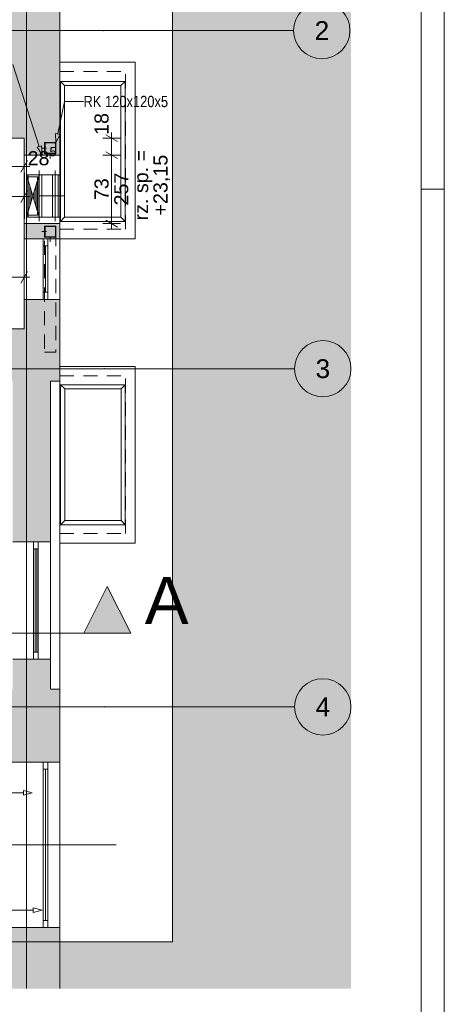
# Paper-space layout 'A-37 RZUT - PIĘTRO 7' of a CAD drawing. Header units: millimetres. Extents: x 0 to 800, y 0 to 500.
# Tile 13 of 14: x 710 to 800, y 123 to 333. Entities that reach past the tile are written whole.
import ezdxf
from ezdxf.xclip import XClip

# ---------------------------------------------------------------- set-up
doc = ezdxf.new("R2010")
doc.units = ezdxf.units.MM
doc.header["$MEASUREMENT"] = 0
doc.header["$XCLIPFRAME"] = 0
for name, pattern in [('ACAD_ISO03W100', [300, 120, -180]), ('DASHDOT', [254, 127, -63.5, 0, -63.5]), ('DASHDOTX2', [1000, 500, -250, 0, -250]), ('DOT2', [3, 0.5, -2.5]), ('Przer. długie kreski', [2.5, 1.5, -1]), ('PRZERYWANA_DU_A', [550, 350, -200])]:
    doc.linetypes.add(name, pattern=pattern)
for name, color, linetype, lineweight in [('0_Nr_pióra__2', 8, 'Continuous', 13), ('A_Arkusz_Nr_pióra__1', 7, 'Continuous', 20), ('A_linie przekroju_Nr_pióra__1', 7, 'Continuous', 20), ('A_wymiary_Nr_pióra__1', 7, 'Continuous', 20), ('A_wymiary_Nr_pióra__2', 8, 'Continuous', 13), ('A_ściany_Nr_pióra__1', 7, 'Continuous', 20), ('Znaczniki okien Archicada_Nr_pióra__3', 252, 'Continuous', 13)]:
    doc.layers.add(name, color=color, linetype=linetype, lineweight=lineweight)
for name, color, linetype, lineweight, true_color in [('A_Arkusz_Nr_pióra__237', 7, 'Continuous', 5, 0x343434), ('A_konstrukcja stalowa_Nr_pióra__10', 7, 'Continuous', 13, 0x4b4b4b), ('A_opis_Nr_pióra__255', 7, 'Continuous', 15, 0x242424), ('A_opis_Nr_pióra__8', 7, 'Continuous', 13, 0x4c4c4c), ('A_osie_Nr_pióra__16', 7, 'Continuous', 5, 0x0f0f0f), ('A_osie_Nr_pióra__76', 7, 'Continuous', 5, 0x2d2d2d), ('A_sanitarne_Nr_pióra__6', 7, 'Continuous', 13, 0xa9a9a9), ('A_ściany_Nr_pióra__10', 7, 'Continuous', 13, 0x4b4b4b), ('A_ściany_Nr_pióra__19', 7, 'Continuous', 5, 0x191919), ('Okna Archicada_Nr_pióra__19', 7, 'Continuous', 5, 0x191919)]:
    doc.layers.add(name, color=color, linetype=linetype, lineweight=lineweight, true_color=true_color)
for name, color, linetype in [('A_konstrukcja stalowa', 7, 'Continuous'), ('A_linie przekroju', 7, 'Continuous'), ('A_podrys', 7, 'Continuous'), ('A_ściany', 7, 'Continuous')]:
    doc.layers.add(name, color=color, linetype=linetype)
doc.styles.add('STYL_AUTOMATYCZNY_1', font='arial.ttf')
doc.styles.add('STYL_AUTOMATYCZNY_2', font='ARIALN.TTF')
doc.styles.add('STYL_AUTOMATYCZNY_5', font='arial.ttf')

# ---------------------------------------------------------------- blocks, each defined once
blk = doc.blocks.new('Rysunek_2_2', base_point=(-3499.63, -631.4))
at = {"linetype": 'Continuous', "lineweight": 0, "true_color": 0x484848}
blk.add_hatch(color=251, dxfattribs=at).paths.add_polyline_path([(780.1, 478.17), (549.97, 478.17), (549.97, 454.37), (742.1, 454.37), (742.1, 136.75), (549.97, 136.75), (549.97, 126.75), (780.1, 126.75)])
at = {"layer": 'A_konstrukcja stalowa', "linetype": 'Continuous', "lineweight": 0, "true_color": 0x252525}
h = blk.add_hatch(color=250, dxfattribs=at)
h.paths.add_polyline_path([(714.85, 304.53), (717.25, 304.53), (717.25, 306.93), (714.85, 306.93)])
h.paths.add_polyline_path([(714.95, 304.63), (714.95, 306.83), (717.15, 306.83), (717.15, 304.63)], flags=0)
h = blk.add_hatch(color=250, dxfattribs=at)
h.paths.add_polyline_path([(714.85, 286.73), (717.25, 286.73), (717.25, 289.13), (714.85, 289.13)])
h.paths.add_polyline_path([(714.95, 286.83), (714.95, 289.03), (717.15, 289.03), (717.15, 286.83)], flags=0)
at = {"layer": 'A_linie przekroju', "linetype": 'Continuous', "lineweight": 0, "true_color": 0x000000}
blk.add_hatch(color=18, dxfattribs=at).paths.add_polyline_path([(733.19, 202.41), (728.19, 212.41), (723.19, 202.41)])
at = {"layer": 'A_ściany', "linetype": 'Continuous', "lineweight": 0, "true_color": 0x000000}
for points in [[(707.1, 436.87), (707.1, 307.81), (718.1, 307.81), (718.1, 446.37)], [(718.1, 307.81), (710.5, 307.81), (710.5, 304.23), (715.5, 304.23), (718.1, 304.23)], [(710.5, 286.43), (718.1, 286.43), (718.1, 289.63), (715.5, 289.63), (710.5, 289.63)], [(710.5, 267.23), (718.1, 256.13), (718.1, 273.51), (710.5, 273.51)], [(710.5, 267.23), (704.56, 267.23), (704.56, 256.13), (718.1, 256.13)], [(708.06, 221.89), (716.1, 221.89), (716.1, 256.13), (708.06, 256.13)], [(708.06, 190.49), (716.1, 190.49), (716.1, 196.87), (708.06, 196.87)], [(657.21, 183.15), (704.14, 183.15), (718.1, 190.49), (657.21, 190.49)], [(704.14, 183.15), (704.14, 177.25), (718.1, 177.25), (718.1, 190.49)], [(707.54, 174.95), (718.1, 174.95), (718.1, 177.25), (707.54, 177.25)], [(707.54, 139.75), (707.54, 126.75), (718.1, 126.75), (718.1, 139.75)]]:
    blk.add_hatch(color=18, dxfattribs=at).paths.add_polyline_path(points)
at = {"layer": '0_Nr_pióra__2', "color": 8, "linetype": 'PRZERYWANA_DU_A', "lineweight": 13, "ltscale": 2, "flags": 128}
blk.add_lwpolyline([(549.97, 136.75), (742.1, 136.75), (742.1, 454.37), (549.97, 454.37)], dxfattribs=at)
at = {"layer": 'A_konstrukcja stalowa_Nr_pióra__10', "color": 251, "linetype": 'Continuous', "lineweight": 13, "ltscale": 2, "true_color": 0x4b4b4b}
for p, q in [((717.25, 306.93), (714.85, 306.93)), ((714.85, 306.93), (714.85, 304.53)), ((714.95, 304.63), (714.95, 306.83)), ((714.95, 306.83), (717.15, 306.83)), ((717.15, 306.83), (717.15, 304.63)), ((717.25, 304.53), (717.25, 306.93)), ((714.85, 304.53), (717.25, 304.53)), ((717.15, 304.63), (714.95, 304.63)), ((717.25, 289.13), (714.85, 289.13)), ((714.85, 289.13), (714.85, 286.73)), ((714.95, 286.83), (714.95, 289.03)), ((714.95, 289.03), (717.15, 289.03)), ((717.15, 289.03), (717.15, 286.83)), ((717.25, 286.73), (717.25, 289.13)), ((714.85, 286.73), (717.25, 286.73)), ((717.15, 286.83), (714.95, 286.83))]:
    blk.add_line(p, q, dxfattribs=at)
at = {"layer": 'A_konstrukcja stalowa_Nr_pióra__10', "color": 251, "linetype": 'DOT2', "lineweight": 13, "ltscale": 2, "true_color": 0x4b4b4b}
for p, q in [((716.05, 303.53), (716.05, 307.93)), ((714.25, 305.73), (717.85, 305.73)), ((716.05, 285.73), (716.05, 290.13)), ((714.25, 287.93), (717.85, 287.93))]:
    blk.add_line(p, q, dxfattribs=at)
at = {"layer": 'A_konstrukcja stalowa_Nr_pióra__10', "color": 251, "linetype": 'Przer. długie kreski', "lineweight": 13, "ltscale": 2, "true_color": 0x4b4b4b, "flags": 128}
blk.add_lwpolyline([(714.85, 262.25), (717.25, 262.25), (717.25, 286.73), (714.85, 286.73)], close=True, dxfattribs=at)
at = {"layer": 'A_linie przekroju_Nr_pióra__1', "color": 7, "linetype": 'ACAD_ISO03W100', "lineweight": 20, "ltscale": 2}
blk.add_line((549.97, 202.41), (723.19, 202.41), dxfattribs=at)
at = {"layer": 'A_linie przekroju_Nr_pióra__1', "color": 7, "linetype": 'Continuous', "lineweight": 20, "ltscale": 2, "flags": 128}
blk.add_lwpolyline([(733.19, 202.41), (723.19, 202.41), (728.19, 212.41)], close=True, dxfattribs=at)
at = {"layer": 'A_opis_Nr_pióra__255', "color": 250, "linetype": 'Continuous', "lineweight": 15, "ltscale": 2, "true_color": 0x242424}
for p, q in [((713.71, 306.06), (708.06, 323.5)), ((717.64, 308.75), (719.1, 315.64)), ((719.1, 315.64), (723.12, 315.64)), ((717.15, 308.86), (718.13, 308.65)), ((717.25, 306.93), (717.15, 308.86)), ((717.25, 306.93), (718.13, 308.65)), ((713.24, 305.9), (714.19, 306.21)), ((714.29, 304.28), (714.19, 306.21)), ((714.29, 304.28), (713.24, 305.9)), ((710.32, 168.46), (698.78, 168.46)), ((710.32, 167.96), (710.32, 168.96)), ((712.18, 168.46), (710.32, 168.96)), ((712.18, 168.46), (710.32, 167.96)), ((712.42, 143.46), (698.61, 143.46)), ((712.42, 142.96), (712.42, 143.96)), ((714.29, 143.46), (712.42, 143.96)), ((714.29, 143.46), (712.42, 142.96))]:
    blk.add_line(p, q, dxfattribs=at)
at = {"layer": 'A_osie_Nr_pióra__16', "color": 250, "linetype": 'DASHDOTX2', "lineweight": 5, "ltscale": 2, "true_color": 0x0f0f0f}
for p, q in [((710.96, 425.66), (710.96, 126.75)), ((727.4, 330.75), (549.97, 330.75)), ((727.4, 330.75), (767.9, 330.75)), ((727.6, 258.75), (549.97, 258.75)), ((727.6, 258.75), (768.1, 258.75)), ((727.6, 186.75), (549.97, 186.75)), ((727.6, 186.75), (768.1, 186.75))]:
    blk.add_line(p, q, dxfattribs=at)
for p in [(727.4, 330.75), (727.4, 330.75), (727.6, 258.75), (727.6, 258.75), (727.6, 186.75), (727.6, 186.75)]:
    blk.add_point(p, dxfattribs=at)
at = {"layer": 'A_osie_Nr_pióra__76', "color": 250, "linetype": 'Continuous', "lineweight": 5, "ltscale": 2, "true_color": 0x2d2d2d}
for centre in [(773.9, 330.75), (774.1, 258.75), (774.1, 186.75)]:
    blk.add_circle(centre, 6, dxfattribs=at)
at = {"layer": 'A_sanitarne_Nr_pióra__6', "color": 253, "linetype": 'Continuous', "lineweight": 13, "ltscale": 2, "true_color": 0xa9a9a9}
for p, q in [((718.2, 290.12), (718.2, 319.93)), ((718.2, 319.93), (732, 319.93)), ((718.2, 319.93), (718.21, 319.92)), ((718.2, 319.92), (732, 319.92)), ((718.2, 319.92), (719.1, 319.02)), ((719.1, 319.02), (719.1, 291.02)), ((719.1, 319.02), (731.1, 319.02)), ((732, 319.92), (731.1, 319.02)), ((731.1, 319.02), (731.1, 291.02)), ((732, 319.93), (731.99, 319.92)), ((732, 319.93), (732, 290.12)), ((710.56, 300.43), (710.56, 290.63)), ((710.96, 290.13), (710.96, 300.93)), ((718.2, 300.03), (710.96, 300.03)), ((710.96, 291.03), (713.66, 300.03)), ((713.66, 291.03), (710.96, 300.03)), ((711.36, 291.03), (711.36, 300.03)), ((713.66, 290.13), (713.66, 300.93)), ((713.66, 290.13), (713.66, 300.93)), ((714.26, 291.03), (714.26, 300.03)), ((716.5, 291.03), (716.5, 300.03)), ((717.1, 290.13), (717.1, 300.93)), ((717.7, 291.03), (717.7, 300.03)), ((711.04, 291.3), (711.04, 299.76)), ((713.31, 299.63), (711.31, 299.63)), ((711.31, 299.63), (711.31, 291.43)), ((711.36, 292.35), (711.36, 298.7)), ((713.27, 292.35), (713.27, 298.7)), ((713.31, 291.43), (713.31, 299.63)), ((713.58, 291.3), (713.58, 299.76)), ((711.68, 293.41), (711.68, 297.65)), ((712, 294.47), (712, 296.59)), ((712.63, 294.47), (712.63, 296.59)), ((712.95, 293.41), (712.95, 297.65)), ((711.31, 291.43), (713.31, 291.43)), ((718.2, 291.03), (710.96, 291.03)), ((718.2, 290.12), (719.1, 291.02)), ((732, 290.12), (718.2, 290.12)), ((719.1, 291.03), (731.1, 291.03)), ((719.1, 291.02), (731.1, 291.02)), ((731.1, 291.02), (732, 290.12)), ((718.22, 255.33), (719.12, 254.43)), ((718.22, 255.33), (718.22, 225.53)), ((732.02, 255.33), (718.22, 255.33)), ((719.12, 226.43), (719.12, 254.43)), ((731.12, 254.43), (719.12, 254.43)), ((732.02, 255.33), (731.12, 254.43)), ((731.12, 226.43), (731.12, 254.43)), ((732.02, 225.53), (732.02, 255.33)), ((719.12, 226.43), (718.22, 225.53)), ((731.12, 226.43), (719.12, 226.43)), ((732.02, 225.53), (731.12, 226.43)), ((718.22, 225.53), (732.02, 225.53))]:
    blk.add_line(p, q, dxfattribs=at)
at = {"layer": 'A_sanitarne_Nr_pióra__6', "color": 253, "linetype": 'DASHDOT', "lineweight": 13, "ltscale": 2, "true_color": 0xa9a9a9}
for p, q in [((717.1, 295.53), (713.66, 295.53)), ((713.66, 295.53), (713.66, 295.53)), ((718.2, 295.53), (717.1, 295.53)), ((719.1, 295.53), (718.2, 295.53))]:
    blk.add_line(p, q, dxfattribs=at)
at = {"layer": 'A_wymiary_Nr_pióra__1', "color": 7, "linetype": 'Continuous', "lineweight": 20, "ltscale": 2}
for p, q in [((730.36, 307.09), (727.86, 308.53)), ((727.86, 304.95), (730.36, 303.51)), ((709.78, 300.56), (711.22, 303.06)), ((709.78, 294.16), (711.22, 296.66)), ((727.86, 290.35), (730.36, 288.91)), ((709.78, 276.96), (711.22, 279.46))]:
    blk.add_line(p, q, dxfattribs=at)
at = {"layer": 'A_wymiary_Nr_pióra__2', "color": 8, "linetype": 'Continuous', "lineweight": 13, "ltscale": 2}
for p, q in [((729.11, 307.81), (729.11, 309.03)), ((730.99, 307.81), (727.24, 307.81)), ((729.11, 304.23), (729.11, 307.81)), ((730.99, 304.23), (727.24, 304.23)), ((729.11, 289.63), (729.11, 304.23)), ((710.5, 299.93), (710.5, 303.68)), ((704.84, 301.81), (710.5, 301.81)), ((710.5, 301.81), (711.72, 301.81)), ((710.5, 293.53), (710.5, 297.28)), ((584.34, 295.41), (710.5, 295.41)), ((710.5, 295.41), (711.72, 295.41)), ((730.99, 289.63), (727.24, 289.63)), ((729.11, 288.41), (729.11, 289.63)), ((710.5, 276.34), (710.5, 280.09)), ((707.1, 278.21), (710.5, 278.21)), ((710.5, 278.21), (711.72, 278.21))]:
    blk.add_line(p, q, dxfattribs=at)
at = {"layer": 'A_ściany_Nr_pióra__1', "color": 7, "linetype": 'Continuous', "lineweight": 20, "ltscale": 2}
for p, q in [((715.5, 304.23), (710.5, 304.23)), ((715.5, 304.23), (718.1, 304.23)), ((715.5, 289.63), (710.5, 289.63)), ((715.5, 289.63), (718.1, 289.63)), ((718.1, 286.43), (710.5, 286.43)), ((718.1, 273.51), (710.5, 273.51)), ((718.1, 256.13), (718.1, 190.39)), ((716.1, 221.89), (708.06, 221.89)), ((716.1, 221.89), (716.1, 196.87)), ((716.1, 196.87), (708.06, 196.87)), ((718.1, 174.95), (707.54, 174.95)), ((718.1, 139.75), (707.54, 139.75))]:
    blk.add_line(p, q, dxfattribs=at)
at = {"layer": 'A_ściany_Nr_pióra__1', "color": 7, "linetype": 'Continuous', "lineweight": 20, "ltscale": 2, "flags": 128}
for points in [[(718.1, 307.81), (718.1, 446.37)], [(707.1, 307.81), (710.5, 307.81)], [(710.5, 307.81), (710.5, 304.23)], [(718.1, 304.23), (718.1, 307.81)], [(710.5, 289.63), (710.5, 286.43)], [(718.1, 286.43), (718.1, 289.63)], [(710.5, 273.51), (710.5, 267.23)], [(718.1, 256.13), (718.1, 273.51)], [(710.5, 267.23), (704.56, 267.23)], [(716.1, 256.13), (718.1, 256.13)], [(716.1, 221.89), (716.1, 256.13)], [(716.1, 190.49), (716.1, 196.87)], [(718.1, 190.49), (716.1, 190.49)], [(718.1, 177.25), (718.1, 190.49)], [(718.1, 174.95), (718.1, 177.25)], [(718.1, 126.75), (718.1, 139.75)]]:
    blk.add_lwpolyline(points, dxfattribs=at)
at = {"layer": 'A_ściany_Nr_pióra__10', "color": 251, "linetype": 'Continuous', "lineweight": 13, "ltscale": 2, "true_color": 0x4b4b4b}
for p, q in [((718.1, 324.03), (734.1, 324.03)), ((734.1, 286.43), (734.1, 324.03)), ((718.1, 286.43), (734.1, 286.43)), ((718.1, 259.23), (734.1, 259.23)), ((734.1, 221.63), (734.1, 259.23)), ((718.1, 221.63), (734.1, 221.63))]:
    blk.add_line(p, q, dxfattribs=at)
at = {"layer": 'A_ściany_Nr_pióra__10', "color": 251, "linetype": 'Przer. długie kreski', "lineweight": 13, "ltscale": 2, "true_color": 0x4b4b4b}
for p, q in [((718.1, 322.03), (732.1, 322.03)), ((732.1, 288.43), (732.1, 322.03)), ((718.1, 288.43), (732.1, 288.43)), ((718.1, 257.23), (732.1, 257.23)), ((732.1, 223.63), (732.1, 257.23)), ((718.1, 223.63), (732.1, 223.63))]:
    blk.add_line(p, q, dxfattribs=at)
at = {"layer": 'A_ściany_Nr_pióra__19', "color": 250, "linetype": 'Continuous', "lineweight": 5, "ltscale": 2, "true_color": 0x191919}
for p, q in [((710.5, 286.43), (710.5, 273.51)), ((718.1, 273.51), (718.1, 286.43)), ((718.1, 139.75), (718.1, 174.95))]:
    blk.add_line(p, q, dxfattribs=at)
at = {"layer": 'Okna Archicada_Nr_pióra__19', "color": 250, "linetype": 'Continuous', "lineweight": 5, "ltscale": 2, "true_color": 0x191919}
for p, q in [((715.5, 304.23), (710.5, 304.23)), ((710.5, 289.63), (710.5, 304.23)), ((715.5, 304.23), (718.1, 304.23)), ((718.1, 289.63), (718.1, 304.23)), ((715.5, 289.63), (710.5, 289.63)), ((715.5, 289.63), (718.1, 289.63)), ((714.5, 273.51), (714.5, 286.43)), ((714.5, 286.43), (715.5, 286.43)), ((715.5, 286.43), (715.5, 273.51)), ((714.5, 284.93), (715.5, 284.93)), ((715, 275.01), (715, 284.93)), ((714.5, 275.01), (715.5, 275.01)), ((715.5, 273.51), (714.5, 273.51)), ((712.5, 196.87), (712.5, 221.89)), ((713.5, 220.39), (712.5, 220.39)), ((712.8, 198.37), (712.8, 220.39)), ((713.2, 198.37), (713.2, 220.39)), ((713.5, 196.87), (713.5, 221.89)), ((713.5, 198.37), (712.5, 198.37)), ((714.5, 139.75), (714.5, 174.95)), ((714.5, 174.95), (715.5, 174.95)), ((715.5, 174.95), (715.5, 139.75)), ((714.5, 173.45), (715.5, 173.45)), ((715, 141.25), (715, 173.45)), ((714.5, 141.25), (715.5, 141.25)), ((715.5, 139.75), (714.5, 139.75))]:
    blk.add_line(p, q, dxfattribs=at)
at = {"layer": 'Znaczniki okien Archicada_Nr_pióra__3', "color": 252, "linetype": 'Continuous', "lineweight": 13, "ltscale": 2}
blk.add_line((706.96, 157.35), (730.1, 157.35), dxfattribs=at)
at = {"layer": 'A_linie przekroju_Nr_pióra__1', "color": 7, "linetype": 'Continuous', "lineweight": 20, "insert": (736.19, 204.41), "char_height": 10, "attachment_point": 7, "style": 'STYL_AUTOMATYCZNY_1'}
blk.add_mtext('\\A1;{\\pql;\\pt0;\\fArial|b0|i0|c238|p0;\\W1.000000;A}', dxfattribs=at)
at = {"layer": 'A_opis_Nr_pióra__8', "color": 251, "linetype": 'Continuous', "lineweight": 13, "true_color": 0x4c4c4c, "insert": (723.12, 315.63), "char_height": 2.4, "attachment_point": 4, "style": 'STYL_AUTOMATYCZNY_2'}
blk.add_mtext('\\A1;{\\pql;\\fArial Narrow|b0|i0|c238|p0;\\W1.000000;RK 120x120x5}', dxfattribs=at)
at = {"layer": 'A_osie_Nr_pióra__76', "color": 250, "linetype": 'Continuous', "lineweight": 5, "true_color": 0x2d2d2d, "char_height": 4, "attachment_point": 1, "style": 'STYL_AUTOMATYCZNY_1'}
for s, insert in [('\\A1;{\\pql;\\pt0;\\fArial|b0|i0|c238|p0;\\W1.000000;2}', (772.37, 332.75)), ('\\A1;{\\pql;\\pt0;\\fArial|b0|i0|c238|p0;\\W1.000000;3}', (772.57, 260.75)), ('\\A1;{\\pql;\\pt0;\\fArial|b0|i0|c238|p0;\\W1.000000;4}', (772.57, 188.75))]:
    blk.add_mtext(s, dxfattribs=dict(at, insert=insert))
at = {"layer": 'A_wymiary_Nr_pióra__1', "color": 7, "linetype": 'Continuous', "lineweight": 20, "insert": (711.22, 301.19), "char_height": 3, "attachment_point": 7, "style": 'STYL_AUTOMATYCZNY_1'}
blk.add_mtext('\\A1;{\\pql;\\fArial|b0|i0|c238|p0;\\W1.000000;28\\fArial|b0|i0|c238|p0;\\W1.000000;\\A1{\\H.66x;\\S5^  ;}}', dxfattribs=at)
at = {"layer": 'A_wymiary_Nr_pióra__1', "color": 7, "linetype": 'Continuous', "lineweight": 20, "char_height": 3, "attachment_point": 7, "rotation": 90, "style": 'STYL_AUTOMATYCZNY_5'}
for s, insert, width in [('\\A1;{\\pql;\\fArial|b0|i0|c238|p0;\\W1.000000;18}', (728.51, 308.53), 4.5763), ('\\A1;{\\pql;\\fArial|b0|i0|c238|p0;\\W1.000000;257}', (732.71, 293.5), 6.8645), ('\\A1;{\\pql;\\fArial|b0|i0|c238|p0;\\W1.000000;73}', (728.51, 294.64), 4.5763)]:
    blk.add_mtext(s, dxfattribs=dict(at, insert=insert, width=width))
at = {"layer": 'A_wymiary_Nr_pióra__1', "color": 7, "linetype": 'Continuous', "lineweight": 20, "insert": (733.9, 297.83), "char_height": 3, "width": 15.9219, "attachment_point": 2, "rotation": 90, "line_spacing_factor": 0.825183, "style": 'STYL_AUTOMATYCZNY_5'}
blk.add_mtext('\\A1;{\\pqc;\\fArial|b0|i0|c238|p0;\\W1.000000;rz. sp. = +23,15}', dxfattribs=at)

psp = doc.layouts.new('A-37 RZUT - PIĘTRO 7')

# ---------------------------------------------------------------- linework, layer by layer
at = {"layer": 'A_Arkusz_Nr_pióra__1', "color": 7, "linetype": 'Continuous', "lineweight": 20}
psp.add_line((795.1, 495.1), (795.1, 4.9), dxfattribs=at)
at = {"layer": 'A_Arkusz_Nr_pióra__1', "color": 7, "linetype": 'Continuous', "lineweight": 20, "flags": 128}
psp.add_lwpolyline([(0, 500), (800, 500), (800, 0), (0, 0)], close=True, dxfattribs=at)
at = {"layer": 'A_Arkusz_Nr_pióra__237', "color": 250, "linetype": 'Continuous', "lineweight": 5, "true_color": 0x343434}
psp.add_line((795.1, 297), (800, 297), dxfattribs=at)

# ---------------------------------------------------------------- block references
at = {"layer": 'A_podrys', "color": 37, "linetype": 'Continuous', "lineweight": 5, "true_color": 0x656532}
ref = psp.add_blockref('Rysunek_2_2', (-3499.63, -631.4), dxfattribs=at)
XClip(ref).set_block_clipping_path([(549.9695795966, 126.7487186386), (780.1, 478.1668323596)])

doc.saveas('drawing.dxf')
